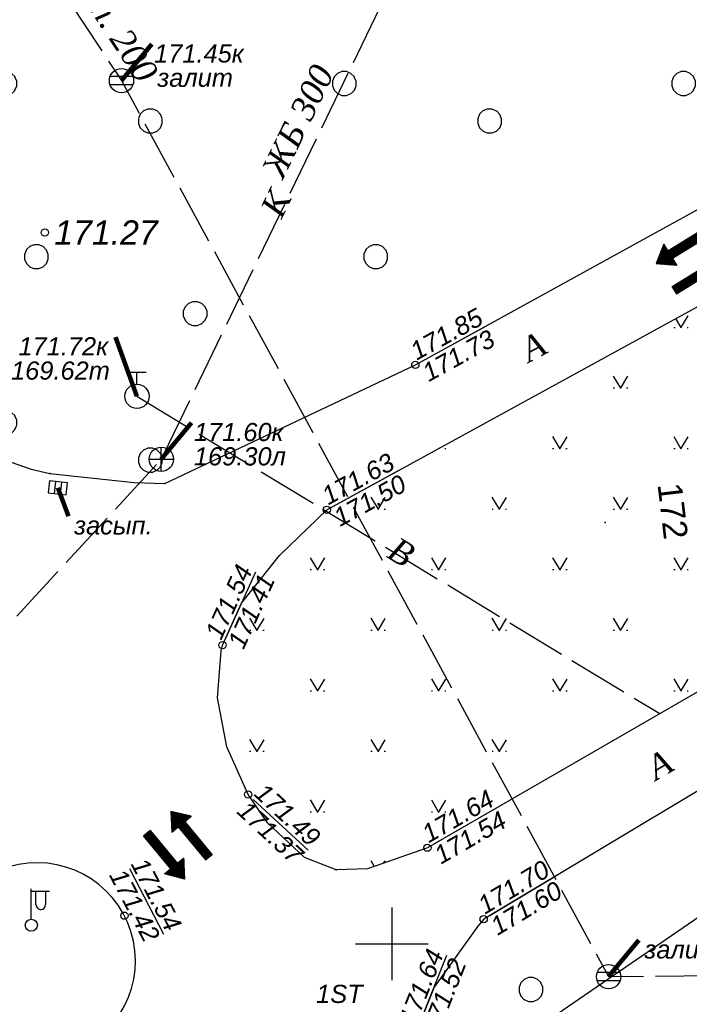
# Model space of a CAD drawing. Header units: metres. Extents: x 2193651 to 2201499, y 493187 to 494493.
# Tile 46 of 76: x 2199665 to 2199720, y 493685 to 493767. Entities that reach past the tile are written whole.
import ezdxf

# ---------------------------------------------------------------- set-up
doc = ezdxf.new("R2010")
doc.units = ezdxf.units.M
doc.set_wipeout_variables(frame=1)
doc.header["$PDSIZE"] = 0.25
doc.linetypes.add('10_2', pattern=[6, 5, -1])
for name, color, linetype in [('contur_line_road', 7, 'Continuous'), ('grid_XY', 74, 'Continuous'), ('relief_point', 7, 'Continuous'), ('z_text_centerline_road', 7, 'Continuous'), ('z_text_net_cell', 7, 'Continuous'), ('z_text_net_geo', 7, 'Continuous'), ('z_text_net_pipeline', 7, 'Continuous'), ('z_text_relief_point', 7, 'Continuous'), ('Z_text_relief_polyline', 32, 'Continuous')]:
    doc.layers.add(name, color=color, linetype=linetype)
doc.layers.add('net_pipeline', color=7, linetype='Continuous', lineweight=30)
doc.layers.add('x_polygon', color=7, linetype='Continuous', true_color=0xffffff)
doc.styles.add('Bm-431', font='timesi.ttf')
doc.styles.add('D-131', font='ariali.ttf')
doc.styles.add('R-131', font='arial.ttf')
doc.dimstyles.new('leader', dxfattribs={"dimtxt": 0.75, "dimasz": 0.18, "dimexe": 0.18, "dimexo": 0.0625, "dimgap": 0.25, "dimtad": 0, "dimtih": 1, "dimtoh": 1, "dimdec": 4, "dimzin": 0, "dimdsep": 46, "dimtxsty": 'D-131', "dimcen": 0, "dimadec": 0, "dimazin": 0, "dimtfac": 1, "dimtdec": 4, "dimtofl": 0, "dimtmove": 0, "dimatfit": 3, "dimfxl": 1, "dimtolj": 1, "dimtzin": 0, "dimarcsym": 0})

# ---------------------------------------------------------------- blocks, each defined once
blk = doc.blocks.new('орпав')
at = {"color": 5}
for p, q in [((264.429, 19461.736), (263.362, 19460.629)), ((264.443, 19461.726), (263.386, 19460.629)), ((264.457, 19461.716), (263.41, 19460.63)), ((264.471, 19461.706), (263.435, 19460.63)), ((264.485, 19461.696), (263.459, 19460.631)), ((264.499, 19461.685), (263.483, 19460.631)), ((264.513, 19461.675), (263.507, 19460.631)), ((264.527, 19461.665), (263.531, 19460.632)), ((264.541, 19461.655), (263.555, 19460.632)), ((264.555, 19461.645), (263.579, 19460.633)), ((264.569, 19461.635), (263.603, 19460.633)), ((264.582, 19461.625), (263.627, 19460.634)), ((264.596, 19461.615), (263.652, 19460.634)), ((264.61, 19461.604), (263.676, 19460.635)), ((264.624, 19461.594), (263.7, 19460.635)), ((264.638, 19461.584), (263.724, 19460.635)), ((264.652, 19461.574), (263.748, 19460.636)), ((264.666, 19461.564), (263.772, 19460.636)), ((264.68, 19461.554), (263.796, 19460.637)), ((264.694, 19461.544), (263.82, 19460.637)), ((264.708, 19461.533), (263.844, 19460.638)), ((264.722, 19461.523), (263.869, 19460.638)), ((264.735, 19461.513), (263.893, 19460.639)), ((264.749, 19461.503), (263.917, 19460.639)), ((264.763, 19461.493), (263.941, 19460.639)), ((264.777, 19461.483), (263.965, 19460.64)), ((264.791, 19461.473), (263.989, 19460.64)), ((264.805, 19461.463), (264.013, 19460.641)), ((264.819, 19461.452), (264.037, 19460.641)), ((264.053, 19461.347), (264.041, 19462.019)), ((264.041, 19462.019), (265.436, 19461.003)), ((264.041, 19462.016), (265.244, 19460.857)), ((264.054, 19462.01), (264.041, 19461.997)), ((264.068, 19462), (264.041, 19461.973)), ((264.041, 19461.992), (265.23, 19460.847)), ((264.081, 19461.99), (264.042, 19461.948)), ((264.095, 19461.979), (264.042, 19461.924)), ((264.042, 19461.968), (265.216, 19460.836)), ((264.042, 19461.944), (265.202, 19460.826)), ((264.042, 19461.92), (265.189, 19460.815)), ((264.109, 19461.969), (264.043, 19461.9)), ((264.123, 19461.959), (264.043, 19461.876)), ((264.043, 19461.896), (265.175, 19460.805)), ((264.043, 19461.872), (265.161, 19460.794)), ((264.137, 19461.949), (264.044, 19461.852)), ((264.151, 19461.939), (264.044, 19461.828)), ((264.044, 19461.847), (265.147, 19460.784)), ((264.044, 19461.823), (265.134, 19460.773)), ((264.165, 19461.929), (264.045, 19461.804)), ((264.179, 19461.919), (264.045, 19461.78)), ((264.193, 19461.908), (264.045, 19461.756)), ((264.045, 19461.799), (265.12, 19460.763)), ((264.045, 19461.775), (265.106, 19460.753)), ((264.207, 19461.898), (264.046, 19461.731)), ((264.221, 19461.888), (264.046, 19461.707)), ((264.046, 19461.751), (265.093, 19460.742)), ((264.046, 19461.727), (265.079, 19460.732)), ((264.046, 19461.703), (265.065, 19460.721)), ((264.235, 19461.878), (264.047, 19461.683)), ((264.248, 19461.868), (264.047, 19461.659)), ((264.047, 19461.679), (265.051, 19460.711)), ((264.047, 19461.655), (265.038, 19460.7)), ((264.262, 19461.858), (264.048, 19461.635)), ((264.276, 19461.848), (264.048, 19461.611)), ((264.048, 19461.63), (265.024, 19460.69)), ((264.048, 19461.606), (265.01, 19460.679)), ((264.29, 19461.838), (264.049, 19461.587)), ((264.304, 19461.827), (264.049, 19461.563)), ((264.318, 19461.817), (264.049, 19461.539)), ((264.049, 19461.582), (264.996, 19460.669)), ((264.049, 19461.558), (264.983, 19460.658)), ((264.332, 19461.807), (264.05, 19461.514)), ((264.346, 19461.797), (264.05, 19461.49)), ((264.05, 19461.534), (264.969, 19460.648)), ((264.05, 19461.51), (264.955, 19460.638)), ((264.05, 19461.486), (264.942, 19460.627)), ((264.36, 19461.787), (264.051, 19461.466)), ((264.374, 19461.777), (264.051, 19461.442)), ((264.051, 19461.462), (264.928, 19460.617)), ((264.051, 19461.438), (264.914, 19460.606)), ((264.388, 19461.767), (264.052, 19461.418)), ((264.402, 19461.756), (264.052, 19461.394)), ((264.052, 19461.413), (264.9, 19460.596)), ((264.415, 19461.746), (264.053, 19461.37)), ((264.833, 19461.442), (264.061, 19460.642)), ((264.847, 19461.432), (264.066, 19460.622)), ((264.861, 19461.422), (264.067, 19460.598)), ((264.875, 19461.412), (264.067, 19460.574)), ((264.128, 19461.956), (265.257, 19460.868)), ((264.229, 19461.882), (265.271, 19460.878)), ((264.329, 19461.809), (265.285, 19460.888)), ((264.43, 19461.736), (265.298, 19460.899)), ((264.531, 19461.662), (265.312, 19460.909)), ((264.631, 19461.589), (265.326, 19460.92)), ((264.732, 19461.516), (265.34, 19460.93)), ((264.833, 19461.442), (265.353, 19460.941)), ((260.526, 19461.282), (264.053, 19461.347)), ((260.526, 19461.282), (261.245, 19460.589)), ((260.54, 19460.576), (260.526, 19461.282)), ((260.583, 19461.283), (260.527, 19461.226)), ((260.559, 19461.283), (260.527, 19461.25)), ((260.534, 19461.282), (260.527, 19461.274)), ((260.527, 19461.258), (261.221, 19460.589)), ((260.527, 19461.234), (261.197, 19460.589)), ((260.631, 19461.284), (260.528, 19461.178)), ((260.607, 19461.283), (260.528, 19461.202)), ((260.528, 19461.21), (261.173, 19460.588)), ((260.528, 19461.186), (261.149, 19460.588)), ((260.679, 19461.285), (260.529, 19461.129)), ((260.655, 19461.284), (260.529, 19461.153)), ((260.529, 19461.161), (261.125, 19460.587)), ((260.529, 19461.137), (261.1, 19460.587)), ((260.727, 19461.286), (260.53, 19461.081)), ((260.703, 19461.285), (260.53, 19461.105)), ((260.53, 19461.113), (261.076, 19460.586)), ((260.53, 19461.089), (261.052, 19460.586)), ((260.53, 19461.065), (261.028, 19460.585)), ((260.776, 19461.287), (260.531, 19461.033)), ((260.751, 19461.286), (260.531, 19461.057)), ((260.531, 19461.041), (261.004, 19460.585)), ((260.531, 19461.017), (260.98, 19460.585)), ((260.848, 19461.288), (260.532, 19460.961)), ((260.824, 19461.288), (260.532, 19460.985)), ((260.8, 19461.287), (260.532, 19461.009)), ((260.532, 19460.993), (260.956, 19460.584)), ((260.532, 19460.969), (260.932, 19460.584)), ((260.896, 19461.289), (260.533, 19460.912)), ((260.872, 19461.288), (260.533, 19460.936)), ((260.533, 19460.944), (260.908, 19460.583)), ((260.533, 19460.92), (260.883, 19460.583)), ((260.944, 19461.29), (260.534, 19460.864)), ((260.92, 19461.289), (260.534, 19460.888)), ((260.534, 19460.896), (260.859, 19460.582)), ((260.534, 19460.872), (260.835, 19460.582)), ((260.534, 19460.848), (260.811, 19460.581)), ((260.993, 19461.291), (260.535, 19460.816)), ((260.968, 19461.29), (260.535, 19460.84)), ((260.535, 19460.824), (260.787, 19460.581)), ((260.535, 19460.8), (260.763, 19460.581)), ((261.041, 19461.292), (260.536, 19460.768)), ((261.065, 19461.292), (260.536, 19460.744)), ((261.017, 19461.291), (260.536, 19460.792)), ((260.536, 19460.776), (260.739, 19460.58)), ((260.536, 19460.752), (260.715, 19460.58)), ((261.113, 19461.293), (260.537, 19460.695)), ((261.089, 19461.292), (260.537, 19460.719)), ((260.537, 19460.727), (260.691, 19460.579)), ((260.537, 19460.703), (260.666, 19460.579)), ((261.161, 19461.294), (260.538, 19460.647)), ((261.137, 19461.293), (260.538, 19460.671)), ((260.538, 19460.679), (260.642, 19460.578)), ((260.538, 19460.655), (260.618, 19460.578)), ((261.21, 19461.295), (260.539, 19460.599)), ((261.185, 19461.294), (260.539, 19460.623)), ((260.539, 19460.631), (260.594, 19460.577)), ((260.539, 19460.607), (260.57, 19460.577)), ((264.066, 19460.642), (260.54, 19460.576)), ((261.234, 19461.295), (260.541, 19460.576)), ((260.551, 19461.282), (261.269, 19460.59)), ((261.258, 19461.296), (260.565, 19460.577)), ((260.575, 19461.283), (261.293, 19460.59)), ((261.282, 19461.296), (260.589, 19460.577)), ((260.599, 19461.283), (261.317, 19460.591)), ((261.306, 19461.296), (260.614, 19460.578)), ((260.623, 19461.284), (261.342, 19460.591)), ((261.33, 19461.297), (260.638, 19460.578)), ((260.647, 19461.284), (261.366, 19460.592)), ((261.354, 19461.297), (260.662, 19460.579)), ((260.671, 19461.285), (261.39, 19460.592)), ((261.378, 19461.298), (260.686, 19460.579)), ((260.695, 19461.285), (261.414, 19460.593)), ((261.402, 19461.298), (260.71, 19460.58)), ((260.719, 19461.286), (261.438, 19460.593)), ((261.427, 19461.299), (260.734, 19460.58)), ((260.743, 19461.286), (261.462, 19460.594)), ((261.451, 19461.299), (260.758, 19460.58)), ((260.768, 19461.286), (261.486, 19460.594)), ((261.475, 19461.3), (260.782, 19460.581)), ((260.792, 19461.287), (261.51, 19460.594)), ((261.499, 19461.3), (260.806, 19460.581)), ((260.816, 19461.287), (261.534, 19460.595)), ((261.523, 19461.3), (260.831, 19460.582)), ((260.84, 19461.288), (261.559, 19460.595)), ((261.547, 19461.301), (260.855, 19460.582)), ((260.864, 19461.288), (261.583, 19460.596)), ((261.571, 19461.301), (260.879, 19460.583)), ((260.888, 19461.289), (261.607, 19460.596)), ((261.595, 19461.302), (260.903, 19460.583)), ((260.912, 19461.289), (261.631, 19460.597)), ((261.62, 19461.302), (260.927, 19460.584)), ((260.936, 19461.29), (261.655, 19460.597)), ((261.644, 19461.303), (260.951, 19460.584)), ((260.96, 19461.29), (261.679, 19460.598)), ((261.668, 19461.303), (260.975, 19460.584)), ((260.985, 19461.29), (261.703, 19460.598)), ((261.692, 19461.304), (260.999, 19460.585)), ((261.009, 19461.291), (261.727, 19460.598)), ((261.716, 19461.304), (261.023, 19460.585)), ((261.033, 19461.291), (261.751, 19460.599)), ((261.74, 19461.304), (261.048, 19460.586)), ((261.057, 19461.292), (261.776, 19460.599)), ((261.764, 19461.305), (261.072, 19460.586)), ((261.081, 19461.292), (261.8, 19460.6)), ((261.788, 19461.305), (261.096, 19460.587)), ((261.105, 19461.293), (261.824, 19460.6)), ((261.812, 19461.306), (261.12, 19460.587)), ((261.129, 19461.293), (261.848, 19460.601)), ((261.837, 19461.306), (261.144, 19460.588)), ((261.153, 19461.294), (261.872, 19460.601)), ((261.861, 19461.307), (261.168, 19460.588)), ((261.177, 19461.294), (261.896, 19460.602)), ((261.885, 19461.307), (261.192, 19460.589)), ((261.202, 19461.295), (261.92, 19460.602)), ((261.909, 19461.308), (261.216, 19460.589)), ((261.226, 19461.295), (261.944, 19460.602)), ((261.933, 19461.308), (261.24, 19460.589)), ((261.25, 19461.295), (261.968, 19460.603)), ((261.957, 19461.309), (261.265, 19460.59)), ((261.274, 19461.296), (261.993, 19460.603)), ((261.981, 19461.309), (261.289, 19460.59)), ((261.298, 19461.296), (262.017, 19460.604)), ((262.005, 19461.309), (261.313, 19460.591)), ((261.322, 19461.297), (262.041, 19460.604)), ((262.029, 19461.31), (261.337, 19460.591)), ((261.346, 19461.297), (262.065, 19460.605)), ((262.054, 19461.31), (261.361, 19460.592)), ((261.37, 19461.298), (262.089, 19460.605)), ((262.078, 19461.311), (261.385, 19460.592)), ((261.394, 19461.298), (262.113, 19460.606)), ((262.102, 19461.311), (261.409, 19460.593)), ((261.419, 19461.299), (262.137, 19460.606)), ((262.126, 19461.312), (261.433, 19460.593)), ((261.443, 19461.299), (262.161, 19460.606)), ((262.15, 19461.312), (261.457, 19460.593)), ((261.467, 19461.299), (262.185, 19460.607)), ((262.174, 19461.313), (261.482, 19460.594)), ((261.491, 19461.3), (262.21, 19460.607)), ((262.198, 19461.313), (261.506, 19460.594)), ((261.515, 19461.3), (262.234, 19460.608)), ((262.222, 19461.313), (261.53, 19460.595)), ((261.539, 19461.301), (262.258, 19460.608)), ((262.246, 19461.314), (261.554, 19460.595)), ((261.563, 19461.301), (262.282, 19460.609)), ((262.271, 19461.314), (261.578, 19460.596)), ((261.587, 19461.302), (262.306, 19460.609)), ((262.295, 19461.315), (261.602, 19460.596)), ((261.611, 19461.302), (262.33, 19460.61)), ((262.319, 19461.315), (261.626, 19460.597)), ((261.636, 19461.303), (262.354, 19460.61)), ((262.343, 19461.316), (261.65, 19460.597)), ((261.66, 19461.303), (262.378, 19460.611)), ((262.367, 19461.316), (261.674, 19460.597)), ((261.684, 19461.303), (262.402, 19460.611)), ((262.391, 19461.317), (261.699, 19460.598)), ((261.708, 19461.304), (262.427, 19460.611)), ((262.415, 19461.317), (261.723, 19460.598)), ((261.732, 19461.304), (262.451, 19460.612)), ((262.439, 19461.317), (261.747, 19460.599)), ((261.756, 19461.305), (262.475, 19460.612)), ((262.463, 19461.318), (261.771, 19460.599)), ((261.78, 19461.305), (262.499, 19460.613)), ((262.488, 19461.318), (261.795, 19460.6)), ((261.804, 19461.306), (262.523, 19460.613)), ((262.512, 19461.319), (261.819, 19460.6)), ((261.828, 19461.306), (262.547, 19460.614)), ((262.536, 19461.319), (261.843, 19460.601)), ((261.853, 19461.307), (262.571, 19460.614)), ((262.56, 19461.32), (261.867, 19460.601)), ((261.877, 19461.307), (262.595, 19460.615)), ((262.584, 19461.32), (261.891, 19460.601)), ((261.901, 19461.307), (262.619, 19460.615)), ((262.608, 19461.321), (261.916, 19460.602)), ((261.925, 19461.308), (262.644, 19460.615)), ((262.632, 19461.321), (261.94, 19460.602)), ((261.949, 19461.308), (262.668, 19460.616)), ((262.656, 19461.321), (261.964, 19460.603)), ((261.973, 19461.309), (262.692, 19460.616)), ((262.68, 19461.322), (261.988, 19460.603)), ((261.997, 19461.309), (262.716, 19460.617)), ((262.705, 19461.322), (262.012, 19460.604)), ((262.021, 19461.31), (262.74, 19460.617)), ((262.729, 19461.323), (262.036, 19460.604)), ((262.045, 19461.31), (262.764, 19460.618)), ((262.753, 19461.323), (262.06, 19460.605)), ((262.07, 19461.311), (262.788, 19460.618)), ((262.777, 19461.324), (262.084, 19460.605)), ((262.094, 19461.311), (262.812, 19460.619)), ((262.801, 19461.324), (262.108, 19460.606)), ((262.118, 19461.311), (262.836, 19460.619)), ((262.825, 19461.325), (262.133, 19460.606)), ((262.142, 19461.312), (262.861, 19460.619)), ((262.849, 19461.325), (262.157, 19460.606)), ((262.166, 19461.312), (262.885, 19460.62)), ((262.873, 19461.326), (262.181, 19460.607)), ((262.19, 19461.313), (262.909, 19460.62)), ((262.897, 19461.326), (262.205, 19460.607)), ((262.214, 19461.313), (262.933, 19460.621)), ((262.922, 19461.326), (262.229, 19460.608)), ((262.238, 19461.314), (262.957, 19460.621)), ((262.946, 19461.327), (262.253, 19460.608)), ((262.262, 19461.314), (262.981, 19460.622)), ((262.97, 19461.327), (262.277, 19460.609)), ((262.287, 19461.315), (263.005, 19460.622)), ((262.994, 19461.328), (262.301, 19460.609)), ((262.311, 19461.315), (263.029, 19460.623)), ((263.018, 19461.328), (262.325, 19460.61)), ((262.335, 19461.316), (263.053, 19460.623)), ((263.042, 19461.329), (262.35, 19460.61)), ((262.359, 19461.316), (263.078, 19460.623)), ((263.066, 19461.329), (262.374, 19460.61)), ((262.383, 19461.316), (263.102, 19460.624)), ((263.09, 19461.33), (262.398, 19460.611)), ((262.407, 19461.317), (263.126, 19460.624)), ((263.114, 19461.33), (262.422, 19460.611)), ((262.431, 19461.317), (263.15, 19460.625)), ((263.139, 19461.33), (262.446, 19460.612)), ((262.455, 19461.318), (263.174, 19460.625)), ((263.163, 19461.331), (262.47, 19460.612)), ((262.479, 19461.318), (263.198, 19460.626)), ((263.187, 19461.331), (262.494, 19460.613)), ((262.504, 19461.319), (263.222, 19460.626)), ((263.211, 19461.332), (262.518, 19460.613)), ((262.528, 19461.319), (263.246, 19460.627)), ((263.235, 19461.332), (262.542, 19460.614)), ((262.552, 19461.32), (263.27, 19460.627)), ((263.259, 19461.333), (262.567, 19460.614)), ((262.576, 19461.32), (263.295, 19460.627)), ((263.283, 19461.333), (262.591, 19460.614)), ((262.6, 19461.32), (263.319, 19460.628)), ((263.307, 19461.334), (262.615, 19460.615)), ((262.624, 19461.321), (263.343, 19460.628)), ((263.331, 19461.334), (262.639, 19460.615)), ((262.648, 19461.321), (263.367, 19460.629)), ((263.356, 19461.334), (262.663, 19460.616)), ((262.672, 19461.322), (263.391, 19460.629)), ((263.38, 19461.335), (262.687, 19460.616)), ((262.696, 19461.322), (263.415, 19460.63)), ((263.404, 19461.335), (262.711, 19460.617)), ((262.721, 19461.323), (263.439, 19460.63)), ((263.428, 19461.336), (262.735, 19460.617)), ((262.745, 19461.323), (263.463, 19460.631)), ((263.452, 19461.336), (262.759, 19460.618)), ((262.769, 19461.324), (263.487, 19460.631)), ((263.476, 19461.337), (262.784, 19460.618)), ((262.793, 19461.324), (263.512, 19460.632)), ((263.5, 19461.337), (262.808, 19460.618)), ((262.817, 19461.324), (263.536, 19460.632)), ((263.524, 19461.338), (262.832, 19460.619)), ((262.841, 19461.325), (263.56, 19460.632)), ((263.548, 19461.338), (262.856, 19460.619)), ((262.865, 19461.325), (263.584, 19460.633)), ((263.573, 19461.338), (262.88, 19460.62)), ((262.889, 19461.326), (263.608, 19460.633)), ((263.597, 19461.339), (262.904, 19460.62)), ((262.913, 19461.326), (263.632, 19460.634)), ((263.621, 19461.339), (262.928, 19460.621)), ((262.938, 19461.327), (263.656, 19460.634)), ((263.645, 19461.34), (262.952, 19460.621)), ((262.962, 19461.327), (263.68, 19460.635)), ((263.669, 19461.34), (262.976, 19460.622)), ((262.986, 19461.328), (263.704, 19460.635)), ((263.693, 19461.341), (263.001, 19460.622)), ((263.01, 19461.328), (263.729, 19460.636)), ((263.717, 19461.341), (263.025, 19460.622)), ((263.034, 19461.328), (263.753, 19460.636)), ((263.741, 19461.342), (263.049, 19460.623)), ((263.058, 19461.329), (263.777, 19460.636)), ((263.765, 19461.342), (263.073, 19460.623)), ((263.082, 19461.329), (263.801, 19460.637)), ((263.79, 19461.342), (263.097, 19460.624)), ((263.106, 19461.33), (263.825, 19460.637)), ((263.814, 19461.343), (263.121, 19460.624)), ((263.13, 19461.33), (263.849, 19460.638)), ((263.838, 19461.343), (263.145, 19460.625)), ((263.155, 19461.331), (263.873, 19460.638)), ((263.862, 19461.344), (263.169, 19460.625)), ((263.179, 19461.331), (263.897, 19460.639)), ((263.886, 19461.344), (263.193, 19460.626)), ((263.203, 19461.332), (263.921, 19460.639)), ((263.91, 19461.345), (263.218, 19460.626)), ((263.227, 19461.332), (263.946, 19460.64)), ((263.934, 19461.345), (263.242, 19460.627)), ((263.251, 19461.333), (263.97, 19460.64)), ((263.958, 19461.346), (263.266, 19460.627)), ((263.275, 19461.333), (263.994, 19460.64)), ((263.982, 19461.346), (263.29, 19460.627)), ((263.299, 19461.333), (264.018, 19460.641)), ((264.007, 19461.347), (263.314, 19460.628)), ((263.323, 19461.334), (264.042, 19460.641)), ((264.031, 19461.347), (263.338, 19460.628)), ((263.347, 19461.334), (264.461, 19460.261)), ((263.372, 19461.335), (264.475, 19460.272)), ((263.396, 19461.335), (264.489, 19460.282)), ((263.42, 19461.336), (264.502, 19460.293)), ((263.444, 19461.336), (264.516, 19460.303)), ((263.468, 19461.337), (264.53, 19460.313)), ((263.492, 19461.337), (264.543, 19460.324)), ((263.516, 19461.337), (264.557, 19460.334)), ((263.54, 19461.338), (264.571, 19460.345)), ((263.564, 19461.338), (264.585, 19460.355)), ((263.589, 19461.339), (264.598, 19460.366)), ((263.613, 19461.339), (264.612, 19460.376)), ((263.637, 19461.34), (264.626, 19460.387)), ((263.661, 19461.34), (264.64, 19460.397)), ((263.685, 19461.341), (264.653, 19460.408)), ((263.709, 19461.341), (264.667, 19460.418)), ((263.733, 19461.341), (264.681, 19460.428)), ((263.757, 19461.342), (264.694, 19460.439)), ((263.781, 19461.342), (264.708, 19460.449)), ((263.806, 19461.343), (264.722, 19460.46)), ((263.83, 19461.343), (264.736, 19460.47)), ((263.854, 19461.344), (264.749, 19460.481)), ((263.878, 19461.344), (264.763, 19460.491)), ((263.902, 19461.345), (264.777, 19460.502)), ((263.926, 19461.345), (264.791, 19460.512)), ((263.95, 19461.345), (264.804, 19460.523)), ((263.974, 19461.346), (264.818, 19460.533)), ((263.999, 19461.346), (264.832, 19460.543)), ((264.023, 19461.347), (264.845, 19460.554)), ((264.047, 19461.347), (264.859, 19460.564)), ((264.052, 19461.389), (264.887, 19460.585)), ((264.053, 19461.365), (264.873, 19460.575)), ((264.079, 19459.97), (264.066, 19460.642)), ((264.067, 19460.618), (264.447, 19460.251)), ((264.067, 19460.594), (264.434, 19460.24)), ((264.889, 19461.402), (264.068, 19460.55)), ((264.902, 19461.392), (264.068, 19460.526)), ((264.916, 19461.381), (264.069, 19460.502)), ((264.93, 19461.371), (264.069, 19460.478)), ((264.944, 19461.361), (264.07, 19460.453)), ((264.958, 19461.351), (264.07, 19460.429)), ((264.972, 19461.341), (264.07, 19460.405)), ((264.986, 19461.331), (264.071, 19460.381)), ((265, 19461.321), (264.071, 19460.357)), ((265.014, 19461.31), (264.072, 19460.333)), ((265.028, 19461.3), (264.072, 19460.309)), ((265.042, 19461.29), (264.073, 19460.285)), ((265.056, 19461.28), (264.073, 19460.261)), ((265.069, 19461.27), (264.074, 19460.236)), ((265.083, 19461.26), (264.074, 19460.212)), ((265.097, 19461.25), (264.074, 19460.188)), ((265.111, 19461.24), (264.075, 19460.164)), ((265.125, 19461.229), (264.075, 19460.14)), ((265.139, 19461.219), (264.076, 19460.116)), ((265.153, 19461.209), (264.076, 19460.092)), ((265.167, 19461.199), (264.077, 19460.068)), ((265.181, 19461.189), (264.077, 19460.044)), ((265.195, 19461.179), (264.078, 19460.019)), ((265.209, 19461.169), (264.078, 19459.995)), ((265.222, 19461.158), (264.079, 19459.971)), ((265.436, 19461.003), (264.079, 19459.97)), ((265.236, 19461.148), (264.162, 19460.033)), ((265.25, 19461.138), (264.251, 19460.101)), ((265.264, 19461.128), (264.34, 19460.169)), ((265.278, 19461.118), (264.429, 19460.237)), ((265.292, 19461.108), (264.518, 19460.305)), ((265.306, 19461.098), (264.607, 19460.372)), ((265.32, 19461.088), (264.696, 19460.44)), ((265.334, 19461.077), (264.785, 19460.508)), ((265.348, 19461.067), (264.874, 19460.576)), ((264.933, 19461.369), (265.367, 19460.951)), ((265.362, 19461.057), (264.963, 19460.643)), ((265.034, 19461.296), (265.381, 19460.962)), ((265.376, 19461.047), (265.052, 19460.711)), ((265.135, 19461.222), (265.395, 19460.972)), ((265.389, 19461.037), (265.141, 19460.779)), ((265.403, 19461.027), (265.23, 19460.847)), ((265.235, 19461.149), (265.408, 19460.982)), ((265.417, 19461.017), (265.319, 19460.914)), ((265.336, 19461.076), (265.422, 19460.993)), ((265.431, 19461.006), (265.408, 19460.982)), ((260.539, 19460.583), (260.546, 19460.577)), ((264.067, 19460.57), (264.42, 19460.23)), ((264.068, 19460.545), (264.406, 19460.219)), ((264.068, 19460.521), (264.393, 19460.209)), ((264.069, 19460.497), (264.379, 19460.198)), ((264.069, 19460.473), (264.365, 19460.188)), ((264.07, 19460.449), (264.351, 19460.178)), ((264.07, 19460.425), (264.338, 19460.167)), ((264.071, 19460.401), (264.324, 19460.157)), ((264.071, 19460.377), (264.31, 19460.146)), ((264.071, 19460.353), (264.296, 19460.136)), ((264.072, 19460.328), (264.283, 19460.125)), ((264.072, 19460.304), (264.269, 19460.115)), ((264.073, 19460.28), (264.255, 19460.104)), ((264.073, 19460.256), (264.242, 19460.094)), ((264.074, 19460.232), (264.228, 19460.083)), ((264.074, 19460.208), (264.214, 19460.073)), ((264.075, 19460.184), (264.2, 19460.063)), ((264.075, 19460.16), (264.187, 19460.052)), ((264.075, 19460.136), (264.173, 19460.042)), ((264.076, 19460.111), (264.159, 19460.031)), ((264.076, 19460.087), (264.145, 19460.021)), ((264.077, 19460.063), (264.132, 19460.01)), ((264.077, 19460.039), (264.118, 19460)), ((264.078, 19460.015), (264.104, 19459.989)), ((264.078, 19459.991), (264.091, 19459.979))]:
    blk.add_line(p, q, dxfattribs=at)
blk = doc.blocks.new('длорне')
at = {"color": 1, "xscale": -1, "rotation": 2.123742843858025}
blk.add_blockref('орпав', (1319.467, -291.097), dxfattribs=at)
at = {"color": 1}
blk.add_blockref('орпав', (72.676, -316.883), dxfattribs=at)
blk = doc.blocks.new('330p')
at = {"color": 0}
blk.add_point((0, 0), dxfattribs=at)
blk = doc.blocks.new('330')
h = blk.add_hatch(color=0)
edge = h.paths.add_edge_path()
edge.add_arc((0, 0), 0.15, 0, 360.0003)
at = {"color": 0}
blk.add_circle((0, 0), 0.15, dxfattribs=at)
blk = doc.blocks.new('12')
at = {"color": 251, "true_color": 0x5d5d5d}
for points in [[(0, 1.5), (0, -1.5)], [(-1.5, 0), (1.5, 0)]]:
    blk.add_lwpolyline(points, dxfattribs=at)
blk = doc.blocks.new('ж9итдщд')
at = {"lineweight": 25, "true_color": 0x5d5d5d}
h = blk.add_hatch(color=251, dxfattribs=at)
edge = h.paths.add_edge_path()
edge.add_arc((2196665.772, 493691.908), 0.5, 0, 360.00027)
at = {"color": 251, "lineweight": 25, "true_color": 0x5d5d5d}
for p, q in [((2196697.97, 493738.449, 343.46), (2196703.342, 493741.407, 343.46)), ((2196690.662, 493726.494, 343), (2196696.028, 493729.435, 343)), ((2196681.787, 493715.561, 342.82), (2196684.287, 493721.093, 342.82)), ((2196684.085, 493702.304, 342.74), (2196688.614, 493698.097, 342.74)), ((2196698.96, 493698.603, 343.08), (2196704.217, 493701.639, 343.08)), ((2196673.863, 493696.583, 342.84), (2196676.681, 493691.16, 342.84)), ((2196703.597, 493692.714, 343.2), (2196708.844, 493695.861, 343.2)), ((2196666.156, 493694.713), (2196666.156, 493694.713)), ((2196666.156, 493694.713), (2196666.956, 493694.713)), ((2196666.156, 493693.613), (2196666.156, 493694.713)), ((2196666.956, 493694.713), (2196666.956, 493694.713)), ((2196666.956, 493694.713), (2196666.956, 493693.613)), ((2196666.556, 493693.213), (2196666.556, 493693.213)), ((2196697.799, 493683.759, 343.04), (2196700.058, 493689.438, 343.04))]:
    blk.add_line(p, q, dxfattribs=at)
for points in [[(2196674.155, 493761.973), (2196672.269, 493761.973)], [(2196674.155, 493761.306), (2196672.269, 493761.306)], [(2196673.738, 493737.578), (2196675.238, 493737.578)], [(2196674.488, 493736.578), (2196674.488, 493737.578)], [(2196676.5, 493729.384), (2196676.5, 493731.384)], [(2196675.5, 493730.384), (2196677.5, 493730.384)], [(2196667.758, 493728.549), (2196667.653, 493727.555)], [(2196668.256, 493728.496), (2196668.15, 493727.502)], [(2196665.772, 493692.408), (2196665.772, 493694.908)], [(2196665.772, 493694.713), (2196667.272, 493694.713)], [(2196714.347, 493687.997), (2196712.461, 493687.997)], [(2196714.347, 493687.331), (2196712.461, 493687.331)]]:
    blk.add_lwpolyline(points, dxfattribs=at)
blk.add_lwpolyline([(2196668.647, 493727.449), (2196668.753, 493728.444), (2196667.261, 493728.602), (2196667.155, 493727.608), (2196668.647, 493727.449)], close=True, dxfattribs=at)
for centre, radius in [((2196673.212, 493761.64), 1), ((2196674.488, 493735.578), 1), ((2196676.5, 493730.384), 1), ((2196665.772, 493691.908), 0.5), ((2196713.404, 493687.664), 1)]:
    blk.add_circle(centre, radius, dxfattribs=at)
for start, end in [(179.99985, 270.00006), (270.00006, 0)]:
    blk.add_arc((2196666.556, 493693.613), 0.4, start, end, dxfattribs=at)
at = {"layer": 'contur_line_road', "color": 251, "true_color": 0x5d5d5d, "flags": 128}
for points in [[(2196635.892, 493768.772), (2196640.402, 493755.994), (2196644.646, 493744.56), (2196647.479, 493739.241), (2196648.034, 493738.536), (2196650.96, 493735.907), (2196656.332, 493733.007), (2196658.196, 493732.214), (2196665.769, 493729.555), (2196667.306, 493729.206), (2196674.249, 493728.467), (2196676.776, 493728.37), (2196697.46, 493738.168), (2196723.91, 493752.73), (2196773.762, 493779.93), (2196775.374, 493780.76), (2196778.477, 493782.404)], [(2196727.818, 493715.264), (2196698.456, 493698.312), (2196693.518, 493696.572), (2196690.94, 493696.478), (2196688.305, 493697.515), (2196685.252, 493700.351), (2196683.658, 493702.7), (2196681.903, 493706.641), (2196681.125, 493710.675), (2196681.427, 493714.559), (2196681.548, 493715.03), (2196683.12, 493718.509), (2196686.253, 493722.442), (2196690.152, 493726.214), (2196731.162, 493748.694)]]:
    blk.add_lwpolyline(points, dxfattribs=at)
for points in [[(2196630.676, 493659.372), (2196631.426, 493660.65), (2196668.794, 493681.262, 0.986879), (2196663.928, 493696.726), (2196626.58, 493676.89), (2196612.994, 493714.146), (2196597.086, 493757.644), (2196631.836, 493773.052)], [(2196731.182, 493709.262), (2196703.098, 493692.414), (2196702.615, 493691.821), (2196699.009, 493686.8), (2196697.584, 493683.218), (2196697.33, 493679.927), (2196698.22, 493673.824), (2196711.546, 493655.636), (2196733.618, 493627.462), (2196738.377, 493622.004), (2196743.053, 493617.741), (2196748.126, 493613.792, 0.141021), (2196766.09, 493606.59, 0.079978), (2196785.202, 493606.1), (2196831.194, 493622.534)]]:
    blk.add_lwpolyline(points, format="xyb", dxfattribs=at)
at = {"layer": 'net_pipeline', "color": 251, "linetype": '10_2', "true_color": 0x5d5d5d, "flags": 128}
for points in [[(2196913.612, 493956.934), (2196852.857, 493923.065), (2196782.871, 493883.498), (2196641.018, 493810.338), (2196673.212, 493761.64), (2196713.404, 493687.664), (2196762.915, 493688.199), (2196811.654, 493653.708), (2196841.636, 493667.794), (2196877.634, 493681.48), (2196930.106, 493716.784), (2196995.973, 493752.116), (2196900.436, 493932.638), (2196858.997, 493913.626), (2196908.946, 493822.42)], [(2196623.939, 493673.294), (2196676.5, 493730.384), (2196701.549, 493782.147), (2196717.694, 493807.91)], [(2196674.488, 493735.578), (2196717.621, 493709.377)]]:
    blk.add_lwpolyline(points, dxfattribs=at)
at = {"layer": 'relief_point', "color": 251, "true_color": 0x5d5d5d, "xscale": 2, "yscale": 2, "zscale": 2}
for name, p in [('330', (2196666.888, 493749.104, 342.54)), ('330', (2196697.46, 493738.168, 343.46)), ('330p', (2196667.306, 493729.206, 342.08)), ('330p', (2196676.776, 493728.37, 342.52)), ('330', (2196690.152, 493726.214, 343)), ('330', (2196681.548, 493715.03, 342.82)), ('330', (2196683.658, 493702.7, 342.74)), ('330', (2196698.456, 493698.312, 343.08)), ('330p', (2196690.94, 493696.478, 342.84)), ('330', (2196673.452, 493692.7, 342.84)), ('330', (2196703.098, 493692.414, 343.2))]:
    blk.add_blockref(name, p, dxfattribs=at)
at = {"layer": 'x_polygon', "color": 251, "true_color": 0x5d5d5d, "xscale": 2, "yscale": 2, "zscale": 2}
blk.add_blockref('330p', (2196713.133, 493725.167), dxfattribs=at)
at = {"layer": 'z_text_centerline_road', "color": 251, "true_color": 0x5d5d5d, "style": 'Bm-431'}
for rotation, p in [(27.98442, (2196706.842, 493738.339)), (30.29285, (2196717.321, 493703.822))]:
    blk.add_text('А ', height=2, rotation=rotation, dxfattribs=at).set_placement(p)
at = {"layer": 'z_text_net_cell', "color": 251, "true_color": 0x5d5d5d, "style": 'D-131'}
for s, p in [('171.45к', (2196675.902, 493763.134)), ('залит', (2196676.18, 493761.135)), ('171.72к', (2196664.713, 493738.959)), ('169.62т', (2196664.1, 493736.954)), ('171.60к', (2196679.19, 493731.878)), ('169.30л', (2196679.19, 493729.873)), ('засып.', (2196669.315, 493724.172)), ('залит', (2196716.372, 493689.164))]:
    blk.add_text(s, height=1.5, dxfattribs=at).set_placement(p)
at = {"layer": 'z_text_net_geo', "color": 251, "true_color": 0x5d5d5d, "style": 'D-131'}
blk.add_text('1ST', height=1.5, dxfattribs=at).set_placement((2196689.275, 493685.492))
blk.add_text('1ST', height=1.5, dxfattribs=at).set_placement((2196689.275, 493685.492))
at = {"layer": 'z_text_net_pipeline', "color": 251, "true_color": 0x5d5d5d, "style": 'Bm-431'}
for s, rotation, p in [(' ст. 200 ', 303.46862, (2196668.966, 493769.905)), (' ЖБ 300 ', 64.17761, (2196686.193, 493752.746)), ('К', 64.17761, (2196686.427, 493750.17)), ('В', 328.72337, (2196694.992, 493722.342))]:
    blk.add_text(s, height=2, rotation=rotation, dxfattribs=at).set_placement(p)
at = {"layer": 'z_text_relief_point', "color": 251, "true_color": 0x5d5d5d, "style": 'D-131'}
blk.add_text(' 171.27', height=2, dxfattribs=at).set_placement((2196666.888, 493748.104, 342.54))
for s, rotation, p in [('171.85', 28.8349, (2196697.578, 493738.518, 343.46)), ('171.73', 28.8349, (2196698.571, 493736.746, 343.46)), ('171.63', 28.72975, (2196690.278, 493726.568, 343)), ('171.50', 28.72975, (2196691.247, 493724.783, 343)), ('171.54', 65.68746, (2196681.432, 493715.381, 342.82)), ('171.41', 65.68746, (2196683.287, 493714.615, 342.82)), ('171.49', 317.10868, (2196684.062, 493702.667, 342.74)), ('171.64', 29.99977, (2196698.567, 493698.665, 343.08)), ('171.37', 317.10868, (2196682.645, 493701.21, 342.74)), ('171.54', 29.99977, (2196699.582, 493696.905, 343.08)), ('171.54', 297.46007, (2196673.951, 493696.955, 342.84)), ('171.70', 30.96016, (2196703.203, 493692.769, 343.2)), ('171.42', 297.46007, (2196672.162, 493696.048, 342.84)), ('171.60', 30.96016, (2196704.248, 493691.026, 343.2)), ('171.64', 68.30962, (2196697.459, 493683.582, 343.04)), ('171.52', 68.30962, (2196699.34, 493682.812, 343.04))]:
    blk.add_text(s, height=1.5, rotation=rotation, dxfattribs=at).set_placement(p)
at = {"layer": 'z_text_net_cell', "color": 251, "true_color": 0x5d5d5d, "has_arrowhead": 0}
for points in [[(2196673.212, 493761.64), (2196675.712, 493764.64)], [(2196674.488, 493735.578), (2196672.712, 493740.465)], [(2196676.5, 493730.384), (2196679, 493733.384)], [(2196667.954, 493728.026), (2196668.847, 493725.672)], [(2196713.404, 493687.664), (2196715.904, 493690.664)]]:
    blk.add_leader(points, dimstyle='leader', dxfattribs=at)
at = {"layer": 'Z_text_relief_polyline', "color": 251, "true_color": 0x5d5d5d, "insert": (2196718.709, 493726.109, 344), "char_height": 2, "attachment_point": 5, "rotation": 276.7009, "line_spacing_factor": 0.885, "style": 'R-131', "bg_fill": 3, "box_fill_scale": 1.2, "bg_fill_color": 256, "bg_fill_true_color": 13158600, "bg_fill_transparency": 11442928}
blk.add_mtext('\\A1;172', dxfattribs=at)
at = {"layer": 'x_polygon', "true_color": 0x5d5d5d}
h = blk.add_hatch(dxfattribs=at)
h.set_pattern_fill('368', color=251, style=0, pattern_type=2)
h.set_pattern_definition([(180, (2196695.702, 493734.3), (-28, -28), [0.39, -27.61]), (157.3801, (2196696.0625, 493734.1512), (-195.99995, 84.00012), [0.39, -363.61]), (135, (2196696.338, 493733.875), (-28, 56), [0.396, -39.202]), (112.6199, (2196696.4877, 493733.5148), (-84.00012, 195.99995), [0.39, -363.61]), (90, (2196696.488, 493733.125), (-28, 28), [0.39, -27.61]), (67.3801, (2196696.3384, 493732.7642), (84.00012, 195.99995), [0.39, -363.61]), (45, (2196696.062, 493732.488), (28, 56), [0.396, -39.202]), (22.6199, (2196695.702, 493732.339), (195.99995, 84.00012), [0.39, -363.61]), (0, (2196695.312, 493732.34), (28, 28), [0.39, -27.61]), (337.3801, (2196694.9514, 493732.4883), (195.99995, -84.00012), [0.39, -363.61]), (315, (2196694.675, 493732.764), (28, -56), [0.396, -39.202]), (292.6199, (2196694.5261, 493733.1247), (84.00012, -195.99995), [0.39, -363.61]), (270, (2196694.526, 493733.515), (28, -28), [0.39, -27.61]), (247.3801, (2196694.6755, 493733.8753), (-84.00012, -195.99995), [0.39, -363.61]), (225, (2196694.951, 493734.151), (-28, -56), [0.396, -39.202]), (202.6199, (2196695.3118, 493734.3005), (-195.99995, -84.00012), [0.39, -363.61]), (180, (2196679.702, 493731.2), (-28, -28), [0.39, -27.61]), (157.3801, (2196680.0625, 493731.0512), (-195.99995, 84.00012), [0.39, -363.61]), (135, (2196680.338, 493730.775), (-28, 56), [0.396, -39.202]), (112.6199, (2196680.4877, 493730.4148), (-84.00012, 195.99995), [0.39, -363.61]), (90, (2196680.488, 493730.025), (-28, 28), [0.39, -27.61]), (67.3801, (2196680.3384, 493729.6642), (84.00012, 195.99995), [0.39, -363.61]), (45, (2196680.062, 493729.388), (28, 56), [0.396, -39.202]), (22.6199, (2196679.702, 493729.239), (195.99995, 84.00012), [0.39, -363.61]), (0, (2196679.312, 493729.24), (28, 28), [0.39, -27.61]), (337.3801, (2196678.9514, 493729.3883), (195.99995, -84.00012), [0.39, -363.61]), (315, (2196678.675, 493729.664), (28, -56), [0.396, -39.202]), (292.6199, (2196678.5261, 493730.0247), (84.00012, -195.99995), [0.39, -363.61]), (270, (2196678.526, 493730.415), (28, -28), [0.39, -27.61]), (247.3801, (2196678.6755, 493730.7753), (-84.00012, -195.99995), [0.39, -363.61]), (225, (2196678.951, 493731.051), (-28, -56), [0.396, -39.202]), (202.6199, (2196679.3118, 493731.2005), (-195.99995, -84.00012), [0.39, -363.61]), (180, (2196698.302, 493720), (-28, -28), [0.39, -27.61]), (157.3801, (2196698.6625, 493719.8512), (-195.99995, 84.00012), [0.39, -363.61]), (135, (2196698.938, 493719.575), (-28, 56), [0.396, -39.202]), (112.6199, (2196699.0877, 493719.2148), (-84.00012, 195.99995), [0.39, -363.61]), (90, (2196699.088, 493718.825), (-28, 28), [0.39, -27.61]), (67.3801, (2196698.9384, 493718.4642), (84.00012, 195.99995), [0.39, -363.61]), (45, (2196698.662, 493718.188), (28, 56), [0.396, -39.202]), (22.6199, (2196698.302, 493718.039), (195.99995, 84.00012), [0.39, -363.61]), (0, (2196697.912, 493718.04), (28, 28), [0.39, -27.61]), (337.3801, (2196697.5514, 493718.1883), (195.99995, -84.00012), [0.39, -363.61]), (315, (2196697.275, 493718.464), (28, -56), [0.396, -39.202]), (292.6199, (2196697.1261, 493718.8247), (84.00012, -195.99995), [0.39, -363.61]), (270, (2196697.126, 493719.215), (28, -28), [0.39, -27.61]), (247.3801, (2196697.2755, 493719.5753), (-84.00012, -195.99995), [0.39, -363.61]), (225, (2196697.551, 493719.851), (-28, -56), [0.396, -39.202]), (202.6199, (2196697.9118, 493720.0005), (-195.99995, -84.00012), [0.39, -363.61]), (180, (2196683.402, 493715.3), (-28, -28), [0.39, -27.61]), (157.3801, (2196683.7625, 493715.1512), (-195.99995, 84.00012), [0.39, -363.61]), (135, (2196684.038, 493714.875), (-28, 56), [0.396, -39.202]), (112.6199, (2196684.1877, 493714.5148), (-84.00012, 195.99995), [0.39, -363.61]), (90, (2196684.188, 493714.125), (-28, 28), [0.39, -27.61]), (67.3801, (2196684.0384, 493713.7642), (84.00012, 195.99995), [0.39, -363.61]), (45, (2196683.762, 493713.488), (28, 56), [0.396, -39.202]), (22.6199, (2196683.402, 493713.339), (195.99995, 84.00012), [0.39, -363.61]), (0, (2196683.012, 493713.34), (28, 28), [0.39, -27.61]), (337.3801, (2196682.6514, 493713.4883), (195.99995, -84.00012), [0.39, -363.61]), (315, (2196682.375, 493713.764), (28, -56), [0.396, -39.202]), (292.6199, (2196682.2261, 493714.1247), (84.00012, -195.99995), [0.39, -363.61]), (270, (2196682.226, 493714.515), (28, -28), [0.39, -27.61]), (247.3801, (2196682.3755, 493714.8753), (-84.00012, -195.99995), [0.39, -363.61]), (225, (2196682.651, 493715.151), (-28, -56), [0.396, -39.202]), (202.6199, (2196683.0118, 493715.3005), (-195.99995, -84.00012), [0.39, -363.61])])
h.paths.add_polyline_path([(2196758.873, 493808.293), (2196752.51, 493820.414), (2196740.606, 493843.033), (2196728.306, 493831.63), (2196721.948, 493824.109), (2196716.128, 493817.212), (2196712.584, 493814.032), (2196705.926, 493809.556), (2196704.266, 493808.648), (2196693.33, 493803.702), (2196686.486, 493800.812), (2196679.386, 493797.558), (2196658.892, 493787.046), (2196654.416, 493784.646), (2196646.701, 493779.898), (2196641.394, 493775.42), (2196635.892, 493768.772), (2196640.402, 493755.994), (2196644.646, 493744.56), (2196647.479, 493739.241), (2196648.034, 493738.536), (2196650.96, 493735.907), (2196656.332, 493733.007), (2196658.196, 493732.214), (2196665.769, 493729.555), (2196667.306, 493729.206), (2196674.249, 493728.467), (2196676.776, 493728.37), (2196697.46, 493738.168), (2196723.91, 493752.73), (2196757.218, 493770.903), (2196741.192, 493799.187)])
h = blk.add_hatch(dxfattribs=at)
h.set_pattern_fill('416', color=251, style=0, pattern_type=2)
h.set_pattern_definition([(59.0362, (2196674.3739, 493716.2296), (10.000015, 19.999992), [1.1662, -57.1433]), (300.9638, (2196673.7739, 493717.2296), (10.000015, -19.999992), [1.1662, -57.1433]), (180, (2196674.974, 493716.23), (-10, -10), [0.1, -9.9]), (180, (2196673.874, 493716.23), (-10, -10), [0.1, -9.9]), (59.0362, (2196679.3739, 493711.2296), (10.000015, 19.999992), [1.1662, -57.1433]), (300.9638, (2196678.7739, 493712.2296), (10.000015, -19.999992), [1.1662, -57.1433]), (180, (2196679.974, 493711.23), (-10, -10), [0.1, -9.9]), (180, (2196678.874, 493711.23), (-10, -10), [0.1, -9.9])])
h.paths.add_polyline_path([(2196762.3, 493735.44), (2196762.378, 493735.515), (2196766.56, 493740.05), (2196768.382, 493743.508), (2196768.887, 493746.535), (2196768.347, 493750.637), (2196766.55, 493754.434), (2196765.455, 493755.805), (2196762.209, 493758.37), (2196758.444, 493759.71), (2196754.762, 493759.723), (2196747.84, 493757.812), (2196731.162, 493748.694), (2196690.152, 493726.214), (2196686.253, 493722.442), (2196683.12, 493718.509), (2196681.548, 493715.03), (2196681.427, 493714.559), (2196681.125, 493710.675), (2196681.903, 493706.641), (2196683.658, 493702.7), (2196685.252, 493700.351), (2196688.305, 493697.515), (2196690.94, 493696.478), (2196693.518, 493696.572), (2196698.456, 493698.312), (2196727.818, 493715.264)])
h = blk.add_hatch(dxfattribs=at)
h.set_pattern_fill('368', color=251, style=0, pattern_type=2)
h.set_pattern_definition([(180, (2196695.407, 493734.497), (-28, -28), [0.39, -27.61]), (157.3801, (2196695.767, 493734.348), (-195.99995, 84.00012), [0.39, -363.61]), (135, (2196696.043, 493734.072), (-28, 56), [0.396, -39.202]), (112.6199, (2196696.1923, 493733.7117), (-84.00012, 195.99995), [0.39, -363.61]), (90, (2196696.192, 493733.322), (-28, 28), [0.39, -27.61]), (67.3801, (2196696.043, 493732.961), (84.00012, 195.99995), [0.39, -363.61]), (45, (2196695.767, 493732.685), (28, 56), [0.396, -39.202]), (22.6199, (2196695.4066, 493732.5358), (195.99995, 84.00012), [0.39, -363.61]), (0, (2196695.016, 493732.536), (28, 28), [0.39, -27.61]), (337.3801, (2196694.656, 493732.6851), (195.99995, -84.00012), [0.39, -363.61]), (315, (2196694.38, 493732.961), (28, -56), [0.396, -39.202]), (292.6199, (2196694.2307, 493733.3215), (84.00012, -195.99995), [0.39, -363.61]), (270, (2196694.23, 493733.712), (28, -28), [0.39, -27.61]), (247.3801, (2196694.38, 493734.0722), (-84.00012, -195.99995), [0.39, -363.61]), (225, (2196694.656, 493734.348), (-28, -56), [0.396, -39.202]), (202.6199, (2196695.0164, 493734.4974), (-195.99995, -84.00012), [0.39, -363.61]), (180, (2196679.407, 493731.397), (-28, -28), [0.39, -27.61]), (157.3801, (2196679.767, 493731.248), (-195.999949, 84.00012), [0.39, -363.61]), (135, (2196680.043, 493730.972), (-28, 56), [0.396, -39.202]), (112.6199, (2196680.1923, 493730.6117), (-84.00012, 195.99995), [0.39, -363.61]), (90, (2196680.192, 493730.222), (-28, 28), [0.39, -27.61]), (67.3801, (2196680.043, 493729.861), (84.00012, 195.99995), [0.39, -363.61]), (45, (2196679.767, 493729.585), (28, 56), [0.396, -39.202]), (22.6199, (2196679.4066, 493729.4358), (195.99995, 84.00012), [0.39, -363.61]), (0, (2196679.016, 493729.436), (28, 28), [0.39, -27.61]), (337.3801, (2196678.656, 493729.5851), (195.999949, -84.00012), [0.39, -363.61]), (315, (2196678.38, 493729.861), (28, -56), [0.396, -39.202]), (292.6199, (2196678.2307, 493730.2215), (84.00012, -195.999949), [0.39, -363.61]), (270, (2196678.23, 493730.612), (28, -28), [0.39, -27.61]), (247.3801, (2196678.38, 493730.9722), (-84.00012, -195.999949), [0.39, -363.61]), (225, (2196678.656, 493731.248), (-28, -56), [0.396, -39.202]), (202.6199, (2196679.0164, 493731.3974), (-195.999949, -84.00012), [0.39, -363.61]), (180, (2196698.007, 493720.197), (-28, -28), [0.39, -27.61]), (157.3801, (2196698.367, 493720.048), (-195.99995, 84.00012), [0.39, -363.61]), (135, (2196698.643, 493719.772), (-28, 56), [0.396, -39.202]), (112.6199, (2196698.7923, 493719.4117), (-84.00012, 195.99995), [0.39, -363.61]), (90, (2196698.792, 493719.022), (-28, 28), [0.39, -27.61]), (67.3801, (2196698.643, 493718.661), (84.00012, 195.99995), [0.39, -363.61]), (45, (2196698.367, 493718.385), (28, 56), [0.396, -39.202]), (22.6199, (2196698.0066, 493718.2358), (195.99995, 84.00012), [0.39, -363.61]), (0, (2196697.616, 493718.236), (28, 28), [0.39, -27.61]), (337.3801, (2196697.256, 493718.3851), (195.99995, -84.00012), [0.39, -363.61]), (315, (2196696.98, 493718.661), (28, -56), [0.396, -39.202]), (292.6199, (2196696.8307, 493719.0215), (84.00012, -195.99995), [0.39, -363.61]), (270, (2196696.83, 493719.412), (28, -28), [0.39, -27.61]), (247.3801, (2196696.98, 493719.7722), (-84.00012, -195.99995), [0.39, -363.61]), (225, (2196697.256, 493720.048), (-28, -56), [0.396, -39.202]), (202.6199, (2196697.6164, 493720.1974), (-195.99995, -84.00012), [0.39, -363.61]), (180, (2196683.107, 493715.497), (-28, -28), [0.39, -27.61]), (157.3801, (2196683.467, 493715.348), (-195.99995, 84.00012), [0.39, -363.61]), (135, (2196683.743, 493715.072), (-28, 56), [0.396, -39.202]), (112.6199, (2196683.8923, 493714.7117), (-84.00012, 195.99995), [0.39, -363.61]), (90, (2196683.892, 493714.322), (-28, 28), [0.39, -27.61]), (67.3801, (2196683.743, 493713.961), (84.00012, 195.99995), [0.39, -363.61]), (45, (2196683.467, 493713.685), (28, 56), [0.396, -39.202]), (22.6199, (2196683.1066, 493713.5358), (195.99995, 84.00012), [0.39, -363.61]), (0, (2196682.716, 493713.536), (28, 28), [0.39, -27.61]), (337.3801, (2196682.356, 493713.6851), (195.99995, -84.00012), [0.39, -363.61]), (315, (2196682.08, 493713.961), (28, -56), [0.396, -39.202]), (292.6199, (2196681.9307, 493714.3215), (84.00012, -195.99995), [0.39, -363.61]), (270, (2196681.93, 493714.712), (28, -28), [0.39, -27.61]), (247.3801, (2196682.08, 493715.0722), (-84.00012, -195.99995), [0.39, -363.61]), (225, (2196682.356, 493715.348), (-28, -56), [0.396, -39.202]), (202.6199, (2196682.7164, 493715.4974), (-195.99995, -84.00012), [0.39, -363.61])])
h.paths.add_polyline_path([(2196783.984, 493731.188), (2196763.814, 493720.532), (2196760.148, 493718.87), (2196754.491, 493716.63), (2196745.403, 493713.403), (2196731.182, 493709.262), (2196703.098, 493692.414), (2196702.615, 493691.821), (2196699.009, 493686.8), (2196697.584, 493683.218), (2196697.33, 493679.927), (2196698.22, 493673.824), (2196711.546, 493655.636), (2196714.915, 493657.567), (2196728.689, 493665.275), (2196738.381, 493670.251), (2196746.482, 493673.871), (2196754.108, 493676.572), (2196760.178, 493677.984), (2196765.741, 493678.415), (2196770.722, 493677.722), (2196775.05, 493675.764), (2196778.651, 493672.4), (2196781.044, 493668.42), (2196781.906, 493666.333), (2196783.524, 493660.902), (2196786.211, 493646.32), (2196787.452, 493639.564), (2196788.705, 493634.896), (2196790.326, 493631.538), (2196792.476, 493629.9), (2196795.181, 493630.221), (2196798.525, 493632.28), (2196802.314, 493635.714), (2196806.425, 493640.141), (2196813.362, 493648.336), (2196810.848, 493649.75), (2196807.201, 493653.117), (2196804.826, 493656.036), (2196798.885, 493664.325), (2196796.352, 493669.706), (2196795.85, 493671.424), (2196795.014, 493677.31), (2196794.884, 493685.321), (2196794.984, 493686.2), (2196797.566, 493698.088), (2196797.643, 493703.098), (2196796.706, 493708.494), (2196794.33, 493715.057), (2196790.066, 493723.024), (2196788.108, 493726.27), (2196787.196, 493726.01)])
at = {"layer": 'grid_XY', "color": 251, "true_color": 0x5d5d5d, "xscale": 2, "yscale": 2, "zscale": 2, "row_count": 14, "column_count": 13, "row_spacing": 100, "column_spacing": 100}
blk.add_blockref('12', (2196295.512, 493190.366), dxfattribs=at)
at = {"color": 7, "lineweight": 0, "true_color": 0xffffff}
blk.add_wipeout([(2197379.001, 493517.103), (2197495.512, 493517.103), (2197495.512, 494487.366), (2196201.796, 494487.366), (2196201.796, 493187.366), (2197495.512, 493187.366), (2197495.512, 493517.103), (2196554.68, 493517.103), (2196554.68, 493858.249), (2197070.734, 494090.366), (2197224.867, 494090.366), (2197276.818, 493979.65), (2197379.001, 493803.734)], dxfattribs=at)

msp = doc.modelspace()

# ---------------------------------------------------------------- block references
at = {"color": 1, "lineweight": 100}
msp.add_blockref('ж9итдщд', (3000, 0), dxfattribs=at)

# ---------------------------------------------------------------- next in the draw order: linework, layer by layer
at = {"color": 7, "lineweight": 25}
msp.add_line((2199811.153, 493754.484), (2199549.656, 493575.242), dxfattribs=at)

# ---------------------------------------------------------------- next in the draw order: block references
at = {"color": 1}
for p, rotation in [((2209197.783, 477108.382), 30.67105428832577), ((2184457.856, 482079.075), 308.3634420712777)]:
    msp.add_blockref('длорне', p, dxfattribs=dict(at, rotation=rotation))

doc.saveas('drawing.dxf')
